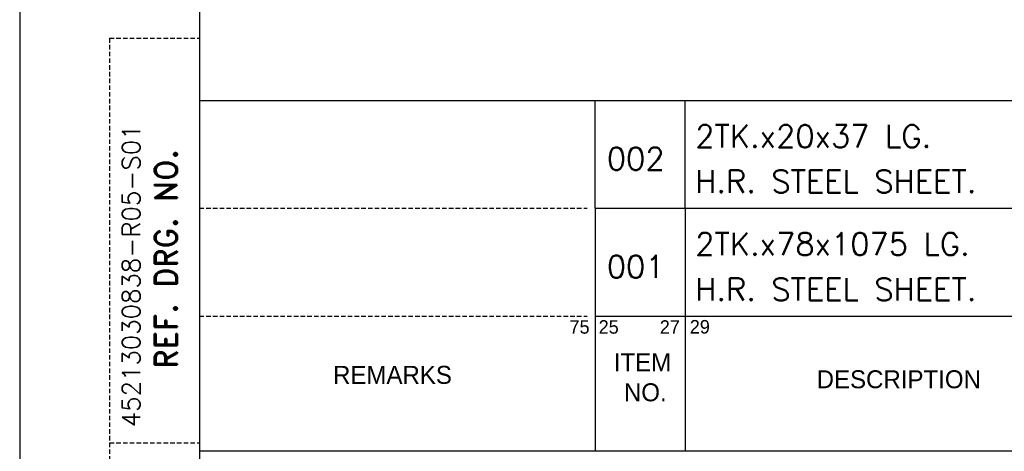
# Model space of a CAD drawing. Extents: x -1368 to 102, y -1052 to 1027.
# Tile 2 of 4: x -1368 to -602, y -554 to -218. Entities that reach past the tile are written whole.
import ezdxf

# ---------------------------------------------------------------- set-up
doc = ezdxf.new("R2010")
doc.units = 0
doc.header["$MEASUREMENT"] = 0
doc.linetypes.add('DASHED', pattern=[0.75, 0.5, -0.25])
doc.layers.get('0').update_dxf_attribs({"linetype": 'CONTINUOUS'})
doc.layers.add('TEXT', color=3, linetype='CONTINUOUS')
doc.styles.add('ROMAND', font='romand')
doc.styles.add('ROMANS', font='romans')

# ---------------------------------------------------------------- blocks, each defined once
blk = doc.blocks.new('A4')
for p, q in [((0, 297), (0, 0)), ((20, 290), (20, 7))]:
    blk.add_line(p, q)
at = {"linetype": 'DASHED'}
for p, q in [((10, 117), (20, 117)), ((10, 117), (10, 7)), ((10, 72), (20, 72))]:
    blk.add_line(p, q, dxfattribs=at)
at = {"color": 7, "linetype": 'DASHED'}
for p, q in [((20, 98.09), (63.12, 98.09)), ((20, 86.09), (63.12, 86.09))]:
    blk.add_line(p, q, dxfattribs=at)
at = {"color": 7}
for p, q in [((64.03, 98.09), (203, 98.09)), ((64.03, 98.09), (64.03, 71.09)), ((74.03, 98.09), (74.03, 71.09)), ((64.07, 86.09), (203, 86.09)), ((20, 71.09), (203, 71.09))]:
    blk.add_line(p, q, dxfattribs=at)
for s, height, p in [('75', 1.5, (61.17, 84.13)), ('25', 1.5, (64.41, 84.13)), ('27', 1.5, (71.21, 84.12)), ('29', 1.5, (74.55, 84.15)), ('ITEM', 2, (66.09, 79.94)), ('REMARKS', 2, (34.86, 78.55)), ('DESCRIPTION', 2, (88.66, 78.06)), ('NO.', 2, (67.22, 76.61))]:
    blk.add_text(s, height=height, dxfattribs=at).set_placement(p)
at = {"layer": 'TEXT', "style": 'ROMAND'}
blk.add_text('REF. DRG. NO.', height=2.5, rotation=90, dxfattribs=at).set_placement((17.51, 80.24))

msp = doc.modelspace()

# ---------------------------------------------------------------- linework, layer by layer
at = {"layer": 'TEXT'}
for p, q in [((-1228.31335, -281.02039), (52.68665, -281.02039)), ((-920.07744, -365.02039), (-920.07744, -281.02039)), ((-850.07744, -365.02039), (-850.07744, -281.02039))]:
    msp.add_line(p, q, dxfattribs=at)

# ---------------------------------------------------------------- block references
at = {"layer": 'TEXT', "xscale": 7, "yscale": 7, "zscale": 7}
msp.add_blockref('A4', (-1368.31335, -1051.6392), dxfattribs=at)

# ---------------------------------------------------------------- texts
at = {"layer": 'TEXT', "style": 'ROMANS'}
for s, p in [('2TK.x20x37 LG.', (-842.23429, -317.67396)), ('002', (-911.08422, -335.31402)), ('H.R. STEEL SHEET.', (-842.23429, -352.95412)), ('2TK.x78x1075 LG.', (-842.23429, -401.67396)), ('001', (-911.08422, -419.31402)), ('H.R. STEEL SHEET.', (-842.23429, -436.95412))]:
    msp.add_text(s, height=17.5, dxfattribs=at).set_placement(p)
msp.add_text('45213030838-R05-S01', height=14, rotation=90, dxfattribs=at).set_placement((-1274.49128, -535.56731))

doc.saveas('drawing.dxf')
